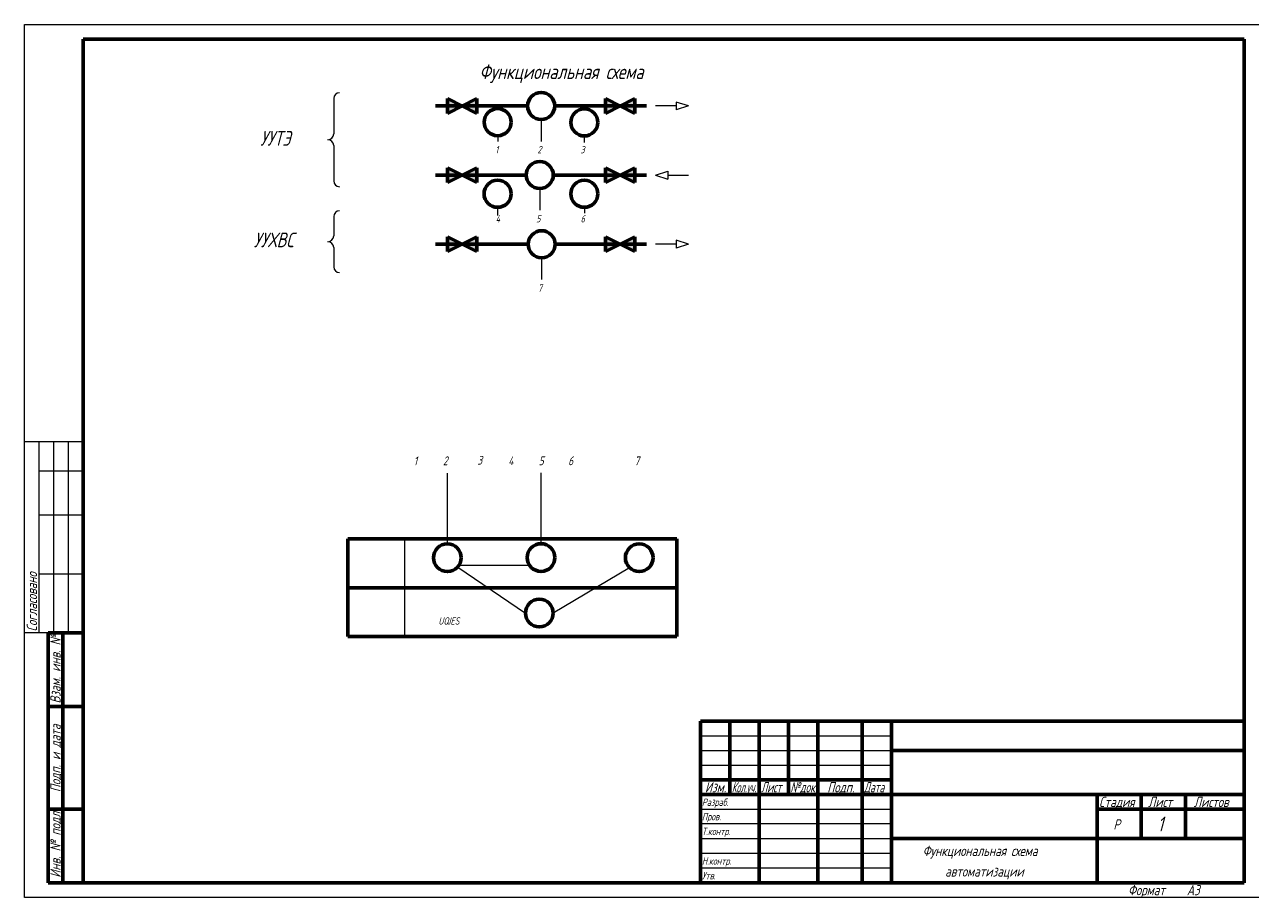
# Model space of a CAD drawing. Header units: millimetres. Extents: x 0 to 840, y 0 to 297.
# Tile 1 of 4: x 0 to 418, y 0 to 297. Entities that reach past the tile are written whole.
import ezdxf

# ---------------------------------------------------------------- set-up
doc = ezdxf.new("R2010")
doc.units = ezdxf.units.MM
doc.linetypes.add('K5LT_BASIC', pattern=[0])
doc.linetypes.add('K5LT_THIN', pattern=[0])
doc.layers.add('Системный слой', color=7, linetype='Continuous')
doc.styles.add('KTEXTSTYLE', font='GOST_AU.SHX', dxfattribs={"width": 0.96, "height": 5})

# ---------------------------------------------------------------- blocks, each defined once
blk = doc.blocks.new('U11')
at = {"layer": 'Системный слой', "true_color": 0xffffff}
h = blk.add_hatch(color=7, dxfattribs=at)
h.paths.add_polyline_path([(143.8990161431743, 271.7853387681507), (143.8990161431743, 269.2853387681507), (143.8990161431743, 266.7853387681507), (148.8990161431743, 269.2853387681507)])
h.paths.add_polyline_path([(153.8990161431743, 271.7853387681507), (148.8990161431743, 269.2853387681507), (153.8990161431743, 266.7853387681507)])
at = {"layer": 'Системный слой', "color": 5, "linetype": 'K5LT_BASIC', "lineweight": 60, "true_color": 0x0000ff}
for p, q in [((143.8990161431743, 269.2853387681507), (143.8990161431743, 271.7853387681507)), ((143.8990161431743, 271.7853387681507), (153.8990161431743, 266.7853387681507)), ((153.8990161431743, 271.7853387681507), (143.8990161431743, 266.7853387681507)), ((153.8990161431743, 266.7853387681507), (153.8990161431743, 271.7853387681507)), ((143.8990161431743, 266.7853387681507), (143.8990161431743, 269.2853387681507))]:
    blk.add_line(p, q, dxfattribs=at)
blk = doc.blocks.new('U12')
at = {"layer": 'Системный слой', "color": 7, "linetype": 'K5LT_THIN', "lineweight": 18}
for p, q in [((221.7098877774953, 269.2853387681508), (214.6850985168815, 269.2853387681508)), ((225.903837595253, 269.2853387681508), (221.7098877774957, 270.6360913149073)), ((221.7098877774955, 270.6360913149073), (221.7098877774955, 267.9345862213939)), ((225.903837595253, 269.2853387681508), (221.7098877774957, 267.9345862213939))]:
    blk.add_line(p, q, dxfattribs=at)
blk = doc.blocks.new('U13')
at = {"layer": 'Системный слой', "color": 7, "linetype": 'K5LT_THIN', "lineweight": 18}
for p, q in [((214.6850985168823, 245.7880441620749), (218.8790483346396, 247.1387967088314)), ((218.8790483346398, 247.1387967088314), (218.8790483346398, 244.437291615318)), ((214.6850985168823, 245.7880441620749), (218.8790483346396, 244.437291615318)), ((218.87904833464, 245.7880441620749), (225.9038375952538, 245.7880441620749))]:
    blk.add_line(p, q, dxfattribs=at)
blk = doc.blocks.new('U14')
at = {"layer": 'Системный слой', "color": 7, "linetype": 'K5LT_THIN', "lineweight": 18}
for p, q in [((221.7098877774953, 222.2361786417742), (214.6850985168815, 222.2361786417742)), ((225.903837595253, 222.2361786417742), (221.7098877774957, 223.5869311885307)), ((221.7098877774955, 223.5869311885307), (221.7098877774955, 220.8854260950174)), ((225.903837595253, 222.2361786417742), (221.7098877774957, 220.8854260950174))]:
    blk.add_line(p, q, dxfattribs=at)
blk = doc.blocks.new('U15')
at = {"layer": 'Системный слой', "true_color": 0xffffff}
h = blk.add_hatch(color=7, dxfattribs=at)
h.paths.add_polyline_path([(207.6850985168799, 271.7853387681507), (202.6850985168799, 269.2853387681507), (207.6850985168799, 266.7853387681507), (207.6850985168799, 269.2853387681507)])
h.paths.add_polyline_path([(197.6850985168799, 271.7853387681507), (197.6850985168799, 266.7853387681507), (202.6850985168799, 269.2853387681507)])
at = {"layer": 'Системный слой', "color": 5, "linetype": 'K5LT_BASIC', "lineweight": 60, "true_color": 0x0000ff}
for p, q in [((207.6850985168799, 271.7853387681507), (197.6850985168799, 266.7853387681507)), ((197.6850985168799, 266.7853387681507), (197.6850985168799, 271.7853387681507)), ((197.6850985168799, 271.7853387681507), (207.6850985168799, 266.7853387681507)), ((207.6850985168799, 269.2853387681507), (207.6850985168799, 271.7853387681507)), ((207.6850985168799, 266.7853387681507), (207.6850985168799, 269.2853387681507))]:
    blk.add_line(p, q, dxfattribs=at)
blk = doc.blocks.new('U16')
at = {"layer": 'Системный слой', "true_color": 0xffffff}
h = blk.add_hatch(color=7, dxfattribs=at)
h.paths.add_polyline_path([(143.8990161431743, 248.2880441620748), (143.8990161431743, 245.7880441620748), (143.8990161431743, 243.2880441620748), (148.8990161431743, 245.7880441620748)])
h.paths.add_polyline_path([(153.8990161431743, 248.2880441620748), (148.8990161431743, 245.7880441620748), (153.8990161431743, 243.2880441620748)])
at = {"layer": 'Системный слой', "color": 5, "linetype": 'K5LT_BASIC', "lineweight": 60, "true_color": 0x0000ff}
for p, q in [((143.8990161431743, 245.7880441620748), (143.8990161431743, 248.2880441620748)), ((143.8990161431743, 248.2880441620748), (153.8990161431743, 243.2880441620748)), ((153.8990161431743, 248.2880441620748), (143.8990161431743, 243.2880441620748)), ((153.8990161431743, 243.2880441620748), (153.8990161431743, 248.2880441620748)), ((143.8990161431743, 243.2880441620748), (143.8990161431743, 245.7880441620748))]:
    blk.add_line(p, q, dxfattribs=at)
blk = doc.blocks.new('U17')
at = {"layer": 'Системный слой', "true_color": 0xffffff}
h = blk.add_hatch(color=7, dxfattribs=at)
h.paths.add_polyline_path([(143.8990161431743, 224.7361786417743), (143.8990161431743, 222.2361786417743), (143.8990161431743, 219.7361786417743), (148.8990161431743, 222.2361786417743)])
h.paths.add_polyline_path([(153.8990161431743, 224.7361786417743), (148.8990161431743, 222.2361786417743), (153.8990161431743, 219.7361786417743)])
at = {"layer": 'Системный слой', "color": 5, "linetype": 'K5LT_BASIC', "lineweight": 60, "true_color": 0x0000ff}
for p, q in [((143.8990161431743, 222.2361786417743), (143.8990161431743, 224.7361786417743)), ((143.8990161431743, 224.7361786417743), (153.8990161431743, 219.7361786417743)), ((153.8990161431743, 224.7361786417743), (143.8990161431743, 219.7361786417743)), ((143.8990161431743, 219.7361786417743), (143.8990161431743, 222.2361786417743)), ((153.8990161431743, 219.7361786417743), (153.8990161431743, 224.7361786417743))]:
    blk.add_line(p, q, dxfattribs=at)
blk = doc.blocks.new('U18')
at = {"layer": 'Системный слой', "true_color": 0xffffff}
h = blk.add_hatch(color=7, dxfattribs=at)
h.paths.add_polyline_path([(197.6850985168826, 224.7361786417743), (197.6850985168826, 222.2361786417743), (197.6850985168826, 219.7361786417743), (202.6850985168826, 222.2361786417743)])
h.paths.add_polyline_path([(207.6850985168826, 224.7361786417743), (202.6850985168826, 222.2361786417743), (207.6850985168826, 219.7361786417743)])
at = {"layer": 'Системный слой', "color": 5, "linetype": 'K5LT_BASIC', "lineweight": 60, "true_color": 0x0000ff}
for p, q in [((197.6850985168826, 222.2361786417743), (197.6850985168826, 224.7361786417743)), ((197.6850985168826, 224.7361786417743), (207.6850985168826, 219.7361786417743)), ((207.6850985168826, 224.7361786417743), (197.6850985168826, 219.7361786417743)), ((197.6850985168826, 219.7361786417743), (197.6850985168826, 222.2361786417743)), ((207.6850985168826, 219.7361786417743), (207.6850985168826, 224.7361786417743))]:
    blk.add_line(p, q, dxfattribs=at)
blk = doc.blocks.new('U19')
at = {"layer": 'Системный слой', "true_color": 0xffffff}
h = blk.add_hatch(color=7, dxfattribs=at)
h.paths.add_polyline_path([(197.6850985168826, 248.2880441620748), (197.6850985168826, 245.7880441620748), (197.6850985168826, 243.2880441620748), (202.6850985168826, 245.7880441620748)])
h.paths.add_polyline_path([(207.6850985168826, 248.2880441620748), (202.6850985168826, 245.7880441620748), (207.6850985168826, 243.2880441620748)])
at = {"layer": 'Системный слой', "color": 5, "linetype": 'K5LT_BASIC', "lineweight": 60, "true_color": 0x0000ff}
for p, q in [((197.6850985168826, 245.7880441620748), (197.6850985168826, 248.2880441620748)), ((197.6850985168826, 248.2880441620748), (207.6850985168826, 243.2880441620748)), ((207.6850985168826, 248.2880441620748), (197.6850985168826, 243.2880441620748)), ((207.6850985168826, 243.2880441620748), (207.6850985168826, 248.2880441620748)), ((197.6850985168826, 243.2880441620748), (197.6850985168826, 245.7880441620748))]:
    blk.add_line(p, q, dxfattribs=at)
blk = doc.blocks.new('U31')
at = {"layer": 'Системный слой', "color": 7, "linetype": 'K5LT_THIN', "lineweight": 18}
for p, q in [((105.1975499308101, 271.8033153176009), (105.1975499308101, 259.8033153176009)), ((105.1975499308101, 255.8033153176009), (105.1975499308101, 243.8033153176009))]:
    blk.add_line(p, q, dxfattribs=at)
for centre, start, end in [((107.1975499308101, 271.8033153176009), 90, 180), ((103.1975499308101, 259.8033153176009), 270, 0), ((103.1975499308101, 255.8033153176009), 0, 90), ((107.1975499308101, 243.8033153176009), 180, 270)]:
    blk.add_arc(centre, 2, start, end, dxfattribs=at)
blk = doc.blocks.new('U32')
at = {"layer": 'Системный слой', "color": 7, "linetype": 'K5LT_THIN', "lineweight": 18}
for p, q in [((105.1975499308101, 231.6354729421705), (105.1975499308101, 225.1109895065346)), ((105.1975499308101, 221.1109895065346), (105.1975499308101, 214.5865060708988))]:
    blk.add_line(p, q, dxfattribs=at)
for centre, start, end in [((107.1975499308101, 231.6354729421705), 90, 180), ((103.1975499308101, 225.1109895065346), 270, 0), ((103.1975499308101, 221.1109895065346), 0, 90), ((107.1975499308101, 214.5865060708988), 180, 270)]:
    blk.add_arc(centre, 2, start, end, dxfattribs=at)

msp = doc.modelspace()

# ---------------------------------------------------------------- linework, layer by layer
at = {"color": 7, "linetype": 'K5LT_THIN', "lineweight": 18}
for p, q in [((0, 0), (0, 297)), ((0, 297), (420, 297)), ((20, 155), (3.980102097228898e-15, 155)), ((5, 90), (5.000000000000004, 155)), ((10, 90), (10, 155)), ((15, 90), (15, 155)), ((20, 145), (5.000000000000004, 145)), ((20, 130), (5.000000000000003, 130)), ((20, 110), (5.000000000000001, 110)), ((20, 90), (0, 90)), ((230, 55), (295, 55)), ((230, 50), (295, 50)), ((230, 45), (295, 45)), ((230, 30), (295, 30)), ((230, 25.18458557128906), (295, 25.18458557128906)), ((230, 20), (295, 20)), ((230, 15), (295, 15)), ((230, 10), (295, 10)), ((420, 0), (0, 0))]:
    msp.add_line(p, q, dxfattribs=at)
at = {"color": 5, "linetype": 'K5LT_BASIC', "lineweight": 60, "true_color": 0x0000ff}
for p, q in [((20, 5), (20, 292)), ((20, 292), (415, 292)), ((415, 292), (415, 5)), ((8, 5.000000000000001), (8.000000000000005, 90)), ((20.00000000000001, 90), (8.000000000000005, 90)), ((13, 5.000000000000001), (13.00000000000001, 90)), ((20, 65), (8.000000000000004, 65)), ((230, 60), (415, 60)), ((230, 5), (230, 60)), ((240, 55), (240, 60)), ((250, 5), (250, 60)), ((260, 55), (260, 60)), ((270, 5), (270, 60)), ((285, 5), (285, 60)), ((295, 5), (295, 60)), ((240, 50), (240, 55)), ((260, 50), (260, 55)), ((240, 45), (240, 50)), ((260, 45), (260, 50)), ((295, 50), (365, 50)), ((365, 50), (415, 50)), ((240, 40), (240, 45)), ((260, 40), (260, 45)), ((230, 40), (250, 40)), ((240, 35), (240, 40)), ((250, 40), (270, 40)), ((260, 35), (260, 40)), ((270, 40), (285, 40)), ((285, 40), (295, 40)), ((230, 35), (250, 35)), ((250, 35), (270, 35)), ((270, 35), (285, 35)), ((285, 35), (295, 35)), ((295, 35), (365, 35)), ((365, 35), (415, 35)), ((365, 20), (365, 35)), ((380, 20), (380, 35)), ((395, 20), (395, 35)), ((20, 30), (8.000000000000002, 30)), ((365, 30), (380, 30)), ((380, 30), (395, 30)), ((395, 30), (415, 30)), ((295, 20), (365, 20)), ((365, 5), (365, 20)), ((365, 20), (415, 20)), ((20, 5), (8, 5.000000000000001)), ((415, 5), (20, 5))]:
    msp.add_line(p, q, dxfattribs=at)
at = {"layer": 'Системный слой', "color": 5, "linetype": 'K5LT_BASIC', "lineweight": 60, "true_color": 0x0000ff}
for p, q in [((139.8990161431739, 269.2853387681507), (171.1845308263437, 269.2853387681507)), ((139.8990161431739, 269.2853387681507), (171.1845308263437, 269.2853387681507)), ((180.3995838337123, 269.2853387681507), (211.6850985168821, 269.2853387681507)), ((139.8990161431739, 245.7880441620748), (170.7046107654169, 245.7880441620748)), ((179.9196637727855, 245.7880441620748), (211.6850985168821, 245.7880441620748)), ((139.8990161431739, 222.2361786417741), (171.357303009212, 222.2361786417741)), ((180.5723560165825, 222.2361786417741), (211.6850985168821, 222.2361786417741)), ((110, 122), (222, 122)), ((110, 122), (110, 88.76149135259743)), ((222, 122), (222, 88.76149135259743)), ((110, 105.2852321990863), (222, 105.2852321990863)), ((110, 88.76149135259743), (222, 88.76149135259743))]:
    msp.add_line(p, q, dxfattribs=at)
at = {"layer": 'Системный слой', "color": 7, "linetype": 'K5LT_THIN', "lineweight": 18}
for p, q in [((175.7920573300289, 264.677812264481), (175.7920573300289, 257.2403386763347)), ((161.0144702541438, 259.1748497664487), (161.0144702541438, 257.1748497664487)), ((190.4838465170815, 259.0872421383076), (190.4838465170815, 256.8490882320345)), ((175.3121372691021, 241.1805176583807), (175.3121372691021, 233.8865335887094)), ((160.9691912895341, 234.8028768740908), (160.9691912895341, 232.0099769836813)), ((190.5074639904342, 234.8028768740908), (190.5074639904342, 232.778496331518)), ((175.9648295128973, 217.6286521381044), (175.9648295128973, 210.1911785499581)), ((143.8865885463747, 120.2747120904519), (143.8865885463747, 144.339546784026)), ((175.7658390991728, 120.3438197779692), (175.7658390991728, 144.4086544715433)), ((129.3279775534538, 122), (129.3279775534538, 88.76149135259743)), ((147.860573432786, 113.0301424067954), (171.8367458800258, 113.0301424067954)), ((147.3883499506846, 112.4092324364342), (170.45422616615, 96.73875467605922)), ((205.8891078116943, 112.176595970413), (179.8787121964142, 96.73875467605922))]:
    msp.add_line(p, q, dxfattribs=at)
at = {"layer": 'Системный слой', "color": 5, "linetype": 'K5LT_BASIC', "lineweight": 60, "true_color": 0x0000ff}
for centre, radius in [((175.7920573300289, 269.2853387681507), 4.607526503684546), ((161.0144702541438, 263.7823762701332), 4.607526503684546), ((190.4838465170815, 263.6947686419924), 4.607526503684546), ((175.3121372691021, 245.7880441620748), 4.607526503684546), ((160.9691912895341, 239.4104033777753), 4.607526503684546), ((190.5074639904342, 239.4104033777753), 4.607526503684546), ((175.9648295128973, 222.2361786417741), 4.607526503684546), ((143.8865885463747, 115.5624690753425), 4.712243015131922), ((175.7658390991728, 115.6315767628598), 4.712243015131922), ((209.1664691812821, 115.5624690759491), 4.712243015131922), ((175.1664691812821, 96.73875467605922), 4.712243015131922)]:
    msp.add_circle(centre, radius, dxfattribs=at)

# ---------------------------------------------------------------- block references
at = {"layer": 'Системный слой'}
for name in ['U31', 'U11', 'U15', 'U12', 'U16', 'U19', 'U13', 'U32', 'U17', 'U18', 'U14']:
    msp.add_blockref(name, (0, 0), dxfattribs=at)

# ---------------------------------------------------------------- texts
at = {"color": 7, "char_height": 2.5, "attachment_point": 1, "rotation": 90, "style": 'KTEXTSTYLE'}
for s, insert in [('\\H3.5;\\W0.965;\\Q15;\\Q15;Согласовано', (0.7733259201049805, 90.5)), ('\\H3.5;\\W0.965;\\Q15;\\Q15;Взам. инв. №', (8.773325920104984, 65.98201179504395)), ('\\H3.5;\\W0.965;\\Q15;\\Q15;Подп. и дата', (8.773325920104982, 35.79680347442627)), ('\\H3.5;\\W0.965;\\Q15;\\Q15;Инв. № подл.', (8.77332592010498, 6.711615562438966))]:
    msp.add_mtext(s, dxfattribs=dict(at, insert=insert))
at = {"color": 7, "char_height": 2.5, "attachment_point": 1, "style": 'KTEXTSTYLE'}
for s, insert in [('\\H3.5;\\W0.965;\\Q15;\\Q15;Изм.', (231.5273439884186, 39.2266731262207)), ('\\H3.5;\\W0.965;\\Q15;\\Q15;\\W0.735;Кол.уч.', (240.6510105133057, 39.2266731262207)), ('\\H3.5;\\W0.965;\\Q15;\\Q15;\\W0.816;Лист', (250.5979795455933, 39.2266731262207)), ('\\H3.5;\\W0.965;\\Q15;\\Q15;\\W0.859;№док.', (260.5693683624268, 39.2266731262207)), ('\\H3.5;\\W0.965;\\Q15;\\Q15;Подп.', (273.1476039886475, 39.2266731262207)), ('\\H3.5;\\W0.965;\\Q15;\\Q15;\\W0.816;Дата', (285.5979795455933, 39.2266731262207)), ('\\H3.5;\\W0.965;\\Q15;\\Q15;\\H2.50;Разраб.', (230.5, 33.63333702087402)), ('\\H3.5;\\W0.965;\\Q15;\\Q15;Стадия', (365.6585216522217, 34.2266731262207)), ('\\H3.5;\\W0.965;\\Q15;\\Q15;Лист', (382.3253960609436, 34.2266731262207)), ('\\H3.5;\\W0.965;\\Q15;\\Q15;Листов', (397.880708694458, 34.2266731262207)), ('\\H3.5;\\W0.965;\\Q15;\\Q15;\\H2.50;Пров.', (230.5, 28.72563171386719)), ('\\H3.5;\\W0.965;\\Q15;\\Q15;Р', (370.5202398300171, 26.57667541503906)), ('\\H3.5;\\W0.965;\\Q15;\\Q15;\\H5.00;1', (385.5316667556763, 27.46667861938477)), ('\\H3.5;\\W0.965;\\Q15;\\Q15;\\H2.50;Т.контр.', (230.5, 23.72563552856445)), ('\\H3.5;\\W0.965;\\Q15;\\Q15;Функциональная схема', (305.6100330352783, 17.57667541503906)), ('\\H3.5;\\W0.965;\\Q15;\\Q15;\\H2.50;Н.контр.', (230.5, 13.63334274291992)), ('\\H3.5;\\W0.965;\\Q15;\\Q15;\\H2.50;Утв.', (230.5, 8.633342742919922)), ('\\H3.5;\\W0.965;\\Q15;\\Q15;автоматизации', (313.2498779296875, 10.57667541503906)), ('\\H3.5;\\W0.965;\\Q15;\\Q15;Формат', (375.5, 4.22667407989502)), ('\\H3.5;\\W0.965;\\Q15;\\Q15;A3', (395.5, 4.22667407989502))]:
    msp.add_mtext(s, dxfattribs=dict(at, insert=insert))
at = {"layer": 'Системный слой', "color": 7, "char_height": 2.5, "attachment_point": 1, "style": 'KTEXTSTYLE'}
for s, insert in [('\\H3.5;\\W0.965;\\Q15;\\Q15;\\H5.00;Функциональная схема', (154.7694962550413, 283.4504073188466)), ('\\H3.5;\\W0.965;\\Q15;\\Q15;\\H5.00;УУТЭ', (80.22547991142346, 260.7883132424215)), ('\\H3.5;\\W0.965;\\Q15;\\Q15;\\H2.50;1', (160.1814904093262, 255.6804235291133)), ('\\H3.5;\\W0.965;\\Q15;\\Q15;\\H2.50;2', (174.5212898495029, 255.6804235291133)), ('\\H3.5;\\W0.965;\\Q15;\\Q15;\\H2.50;3', (189.1474392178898, 255.6804235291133)), ('\\H3.5;\\W0.965;\\Q15;\\Q15;\\H2.50;4', (160.3300741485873, 232.1831289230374)), ('\\H3.5;\\W0.965;\\Q15;\\Q15;\\H2.50;5', (174.0946452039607, 232.1831289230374)), ('\\H3.5;\\W0.965;\\Q15;\\Q15;\\H2.50;6', (189.2276658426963, 232.1604892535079)), ('\\H3.5;\\W0.965;\\Q15;\\Q15;\\H5.00;УУХВС', (78.02957969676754, 226.2208717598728)), ('\\H3.5;\\W0.965;\\Q15;\\Q15;\\H2.50;7', (174.694062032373, 208.6312634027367)), ('\\H3.5;\\W0.965;\\Q15;\\Q15;\\H3.00;1', (132.4289784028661, 150.0467171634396)), ('\\H3.5;\\W0.965;\\Q15;\\Q15;\\H3.00;2', (142.379897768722, 150.0467171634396)), ('\\H3.5;\\W0.965;\\Q15;\\Q15;\\H3.00;3', (154.0801766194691, 150.2342887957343)), ('\\H3.5;\\W0.965;\\Q15;\\Q15;\\H3.00;4', (164.5771123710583, 150.0467171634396)), ('\\H3.5;\\W0.965;\\Q15;\\Q15;\\H3.00;5', (174.949511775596, 150.0467171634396)), ('\\H3.5;\\W0.965;\\Q15;\\Q15;\\H3.00;6', (184.9841290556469, 150.0467171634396)), ('\\H3.5;\\W0.965;\\Q15;\\Q15;\\H3.00;7', (207.5256828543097, 150.0467171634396))]:
    msp.add_mtext(s, dxfattribs=dict(at, insert=insert))
at = {"layer": 'Системный слой', "color": 7, "insert": (140.805246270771, 95.30540294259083), "char_height": 2.5, "attachment_point": 1, "rotation": 0.017933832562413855, "style": 'KTEXTSTYLE'}
msp.add_mtext('\\H3.5;\\W0.965;\\Q15;\\Q15;\\H2.50;UQIES', dxfattribs=at)

doc.saveas('drawing.dxf')
